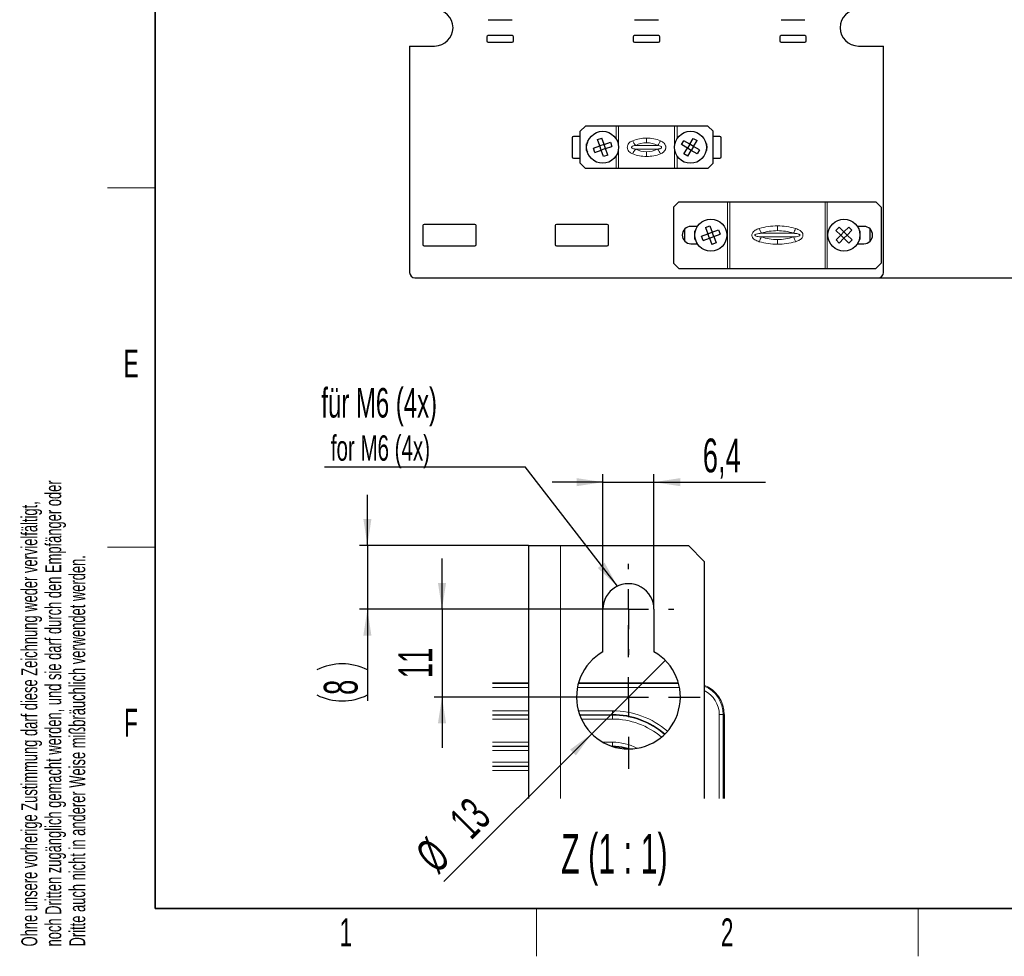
# Paper-space layout 'Blatt3' of a CAD drawing. Header units: millimetres. Extents: x 5 to 418, y 2 to 292.
# Tile 1 of 53: x 9 to 132, y 6 to 123. Entities that reach past the tile are written whole.
import ezdxf

# ---------------------------------------------------------------- set-up
doc = ezdxf.new("R2010")
doc.units = ezdxf.units.MM
doc.layers.add('SLD-0', color=7, linetype='Continuous')
doc.styles.add('SLDTEXTSTYLE0', font='TXT', dxfattribs={"width": 0.605})
doc.styles.add('SLDTEXTSTYLE2', font='TXT', dxfattribs={"width": 0.57})
doc.dimstyles.new('SLDDIMSTYLE0', dxfattribs={"dimtxt": 4.10931, "dimasz": 3.302, "dimexe": 0, "dimexo": 0.0625, "dimgap": 1.027327, "dimtad": 1, "dimlfac": 3, "dimrnd": 1e-09, "dimzin": 12, "dimdsep": 46, "dimtxsty": 'SLDTEXTSTYLE0', "dimsah": 1, "dimcen": 0.09, "dimadec": 0, "dimazin": 3, "dimtfac": 1, "dimtofl": 0, "dimtmove": 0, "dimatfit": 3, "dimfxl": 1, "dimfrac": 2, "dimtolj": 1, "dimtzin": 12, "dimarcsym": 0})
doc.dimstyles.new('SLDDIMSTYLE2', dxfattribs={"dimtxt": 4.10931, "dimasz": 3.302, "dimexe": 0, "dimexo": 0.0625, "dimgap": 1.027327, "dimtad": 1, "dimrnd": 1e-09, "dimzin": 12, "dimdsep": 46, "dimtxsty": 'SLDTEXTSTYLE0', "dimsah": 1, "dimcen": 0.09, "dimadec": 0, "dimazin": 3, "dimtfac": 1, "dimtmove": 0, "dimatfit": 0, "dimfxl": 1, "dimfrac": 2, "dimtolj": 1, "dimtzin": 12, "dimarcsym": 0})
doc.dimstyles.new('SLDDIMSTYLE3', dxfattribs={"dimtxt": 4.10931, "dimasz": 3.302, "dimexe": 0, "dimexo": 0.0625, "dimgap": 1.027327, "dimtad": 1, "dimrnd": 1e-09, "dimzin": 12, "dimdsep": 46, "dimtxsty": 'SLDTEXTSTYLE0', "dimblk1": 'NONE', "dimsah": 1, "dimcen": 0, "dimadec": 0, "dimazin": 3, "dimtfac": 1, "dimtmove": 0, "dimatfit": 3, "dimldrblk": 'NONE', "dimfxl": 1, "dimfrac": 2, "dimtolj": 1, "dimtzin": 12, "dimarcsym": 0})
doc.dimstyles.new('SLDDIMSTYLE4', dxfattribs={"dimtxt": 0.18, "dimasz": 3.302, "dimexe": 0, "dimexo": 0.0625, "dimgap": 0, "dimtad": 0, "dimtih": 1, "dimtoh": 1, "dimdec": 0, "dimrnd": 1e-09, "dimzin": 0, "dimdsep": 46, "dimtxsty": 'Standard', "dimsah": 1, "dimcen": 0.09, "dimadec": 0, "dimazin": 0, "dimtfac": 3.302, "dimtdec": 0, "dimtofl": 0, "dimtmove": 0, "dimatfit": 3, "dimfxl": 1, "dimfrac": 2, "dimtolj": 1, "dimtzin": 0, "dimarcsym": 0})

# ---------------------------------------------------------------- blocks, each defined once
blk = doc.blocks.new('SW_NOTE_0_39')
at = {"layer": 'SLD-0', "color": 0, "char_height": 2, "attachment_point": 1, "rotation": 90, "style": 'SLDTEXTSTYLE0'}
for s, insert in [('noch Dritten zugänglich gemacht werden, und sie darf durch den Empfänger oder', (0.42, 0)), ('Ohne unsere vorherige Zustimmung darf diese Zeichnung weder vervielfältigt,', (-2.58, 0)), ('Dritte auch nicht in anderer Weise mißbräuchlich verwendet werden.', (3.42, 0))]:
    blk.add_mtext(s, dxfattribs=dict(at, insert=insert))
blk = doc.blocks.new('_D_13')
at = {"layer": 'SLD-0', "color": 7}
for p, q in [((123.35, 250.88), (145.86, 250.88)), ((144.86, 90.98), (144.86, 250.88)), ((116.51, 90.98), (145.86, 90.98))]:
    blk.add_line(p, q, dxfattribs=at)
for centre, start, end in [((141.71, 171.68), 63.4349, 116.5651), ((141.71, 170.19), 243.4349, 296.5651)]:
    blk.add_arc(centre, 7.06, start, end, dxfattribs=at)
for points in [[(144.86, 250.88), (144.36, 247.58), (145.37, 247.58)], [(144.86, 90.98), (145.37, 94.29), (144.36, 94.29)]]:
    blk.add_solid(points, dxfattribs=at)
at = {"layer": 'SLD-0', "color": 7, "insert": (139.41, 163.88), "char_height": 4.233, "attachment_point": 1, "rotation": 90, "style": 'SLDTEXTSTYLE0'}
blk.add_mtext('479,7', dxfattribs=at)
blk = doc.blocks.new('_D_22')
at = {"layer": 'SLD-0', "color": 7}
for p, q in [((82.04, 65.39), (75.69, 65.39)), ((82.04, 49.47), (82.04, 66.39)), ((82.04, 65.39), (88.44, 65.39)), ((88.44, 49.47), (88.44, 66.39)), ((88.44, 65.39), (102.39, 65.39))]:
    blk.add_line(p, q, dxfattribs=at)
for points in [[(82.04, 65.39), (78.74, 65.9), (78.74, 64.88)], [(88.44, 65.39), (91.74, 64.88), (91.74, 65.9)]]:
    blk.add_solid(points, dxfattribs=at)
at = {"layer": 'SLD-0', "color": 7, "insert": (94.55, 70.85), "char_height": 4.233, "attachment_point": 1, "style": 'SLDTEXTSTYLE0'}
blk.add_mtext('6,4', dxfattribs=at)
blk = doc.blocks.new('_D_23')
at = {"layer": 'SLD-0', "color": 7}
for p, q in [((61.9, 49.47), (61.9, 55.82)), ((85.24, 49.47), (60.9, 49.47)), ((61.9, 49.47), (61.9, 38.47)), ((85.24, 38.47), (60.9, 38.47)), ((61.9, 38.47), (61.9, 32.12))]:
    blk.add_line(p, q, dxfattribs=at)
for points in [[(61.9, 49.47), (62.41, 52.78), (61.39, 52.78)], [(61.9, 38.47), (61.39, 35.17), (62.41, 35.17)]]:
    blk.add_solid(points, dxfattribs=at)
at = {"layer": 'SLD-0', "color": 7, "insert": (56.44, 40.84), "char_height": 4.233, "attachment_point": 1, "rotation": 90, "style": 'SLDTEXTSTYLE0'}
blk.add_mtext('11', dxfattribs=at)
blk = doc.blocks.new('_D_24')
at = {"layer": 'SLD-0', "color": 7}
for p, q in [((52.56, 57.47), (52.56, 63.82)), ((72.74, 57.47), (51.56, 57.47)), ((52.56, 57.47), (52.56, 49.47)), ((85.24, 49.47), (51.56, 49.47)), ((52.56, 49.47), (52.56, 38))]:
    blk.add_line(p, q, dxfattribs=at)
for centre, start, end in [((49.4, 35.57), 63.4349, 116.5651), ((49.4, 45.05), 243.4349, 296.5651)]:
    blk.add_arc(centre, 7.06, start, end, dxfattribs=at)
for points in [[(52.56, 57.47), (53.06, 60.78), (52.05, 60.78)], [(52.56, 49.47), (52.05, 46.17), (53.06, 46.17)]]:
    blk.add_solid(points, dxfattribs=at)
at = {"layer": 'SLD-0', "color": 7, "insert": (47.1, 38.74), "char_height": 4.23, "attachment_point": 1, "rotation": 90, "style": 'SLDTEXTSTYLE0'}
blk.add_mtext('8', dxfattribs=at)
blk = doc.blocks.new('_D_25')
at = {"layer": 'SLD-0', "color": 7}
for q in [(89.84, 43.07), (62.14, 15.37)]:
    blk.add_line((80.65, 33.88), q, dxfattribs=at)
blk.add_solid([(80.65, 33.88), (77.95, 31.9), (78.67, 31.18)], dxfattribs=at)
at = {"layer": 'SLD-0', "color": 7, "char_height": 4.233, "attachment_point": 1, "rotation": 45, "style": 'SLDTEXTSTYLE0'}
for s, insert in [('13', (62.54, 23.45)), ('%%c', (58.3, 19.21))]:
    blk.add_mtext(s, dxfattribs=dict(at, insert=insert))
blk = doc.blocks.new('_None')
blk = doc.blocks.new('SW_NOTE_0_55')
at = {"layer": 'SLD-0', "color": 0}
blk.add_line((-25.1, 0), (0, 0), dxfattribs=at)
at = {"layer": 'SLD-0', "color": 0, "attachment_point": 1, "style": 'SLDTEXTSTYLE0'}
for s, insert, char_height in [('für M6 (4x)', (-25.5, 9.89), 3.7042), ('for M6 (4x)', (-24.31, 3.96), 3.175)]:
    blk.add_mtext(s, dxfattribs=dict(at, insert=insert, char_height=char_height))
blk = doc.blocks.new('SW_CENTERMARKSYMBOL_14')
at = {"layer": 'SLD-0', "color": 0}
for p, q in [((0, 5), (0, 5.7)), ((0, 0), (0, 2.5)), ((-5, 0), (-5.7, 0)), ((0, 0), (-2.5, 0)), ((0, 0), (0, -2.5)), ((0, 0), (2.5, 0)), ((5, 0), (5.7, 0)), ((0, -5), (0, -5.7))]:
    blk.add_line(p, q, dxfattribs=at)
blk = doc.blocks.new('SW_CENTERMARKSYMBOL_15')
at = {"layer": 'SLD-0', "color": 0}
for p, q in [((0, 5), (0, 9)), ((0, 0), (0, 2.5)), ((-5, 0), (-9, 0)), ((0, 0), (-2.5, 0)), ((0, 0), (0, -2.5)), ((0, 0), (2.5, 0)), ((5, 0), (9, 0)), ((0, -5), (0, -9))]:
    blk.add_line(p, q, dxfattribs=at)

psp = doc.layouts.new('Blatt3')

# ---------------------------------------------------------------- linework, layer by layer
at = {"color": 7, "linetype": 'Continuous', "lineweight": 25}
for p, q in [((67.6785, 123.3177), (70.6785, 123.3177)), ((86.0119, 123.3177), (89.0119, 123.3177)), ((104.3452, 123.3177), (107.3452, 123.3177)), ((67.5119, 121.151), (67.5119, 120.651)), ((70.6785, 121.3177), (67.6785, 121.3177)), ((70.8452, 120.651), (70.8452, 121.151)), ((85.8452, 121.151), (85.8452, 120.651)), ((89.0119, 121.3177), (86.0119, 121.3177)), ((89.1785, 120.651), (89.1785, 121.151)), ((104.1785, 121.151), (104.1785, 120.651)), ((107.3452, 121.3177), (104.3452, 121.3177)), ((107.5119, 120.651), (107.5119, 121.151)), ((57.8452, 120.0177), (60.9785, 120.0177)), ((57.8452, 120.0177), (57.8452, 91.651)), ((67.6785, 120.4844), (70.6785, 120.4844)), ((86.0119, 120.4844), (89.0119, 120.4844)), ((104.3452, 120.4844), (107.3452, 120.4844)), ((114.0452, 120.0177), (117.1785, 120.0177)), ((117.1785, 91.651), (117.1785, 120.0177)), ((79.8452, 110.001), (79.1785, 109.3344)), ((83.6931, 110.001), (79.8452, 110.001)), ((83.9986, 110.001), (83.6931, 110.001)), ((91.0252, 110.001), (83.9986, 110.001)), ((91.3307, 110.001), (91.0252, 110.001)), ((95.1785, 110.001), (91.3307, 110.001)), ((95.8452, 109.3344), (95.1785, 110.001)), ((78.1785, 108.5177), (78.1785, 106.151)), ((79.1785, 108.6844), (78.3452, 108.6844)), ((79.1785, 105.3344), (79.1785, 109.3344)), ((81.3629, 108.3057), (81.8963, 108.4968)), ((82.183, 107.6967), (81.8963, 108.4968)), ((95.8452, 105.3344), (95.8452, 109.3344)), ((96.6785, 108.6844), (95.8452, 108.6844)), ((96.8452, 106.151), (96.8452, 108.5177)), ((80.0119, 106.9177), (80.0119, 107.751)), ((80.8494, 107.2188), (81.6496, 107.5055)), ((81.6496, 107.5055), (81.3629, 108.3057)), ((82.183, 107.6967), (81.6496, 107.5055)), ((81.8407, 106.9721), (81.6496, 107.5055)), ((82.183, 107.6967), (82.9832, 107.9834)), ((82.3742, 107.1632), (82.183, 107.6967)), ((82.3742, 107.1632), (83.1744, 107.4499)), ((82.9832, 107.9834), (83.1744, 107.4499)), ((91.8912, 107.6642), (92.1782, 108.1528)), ((92.6241, 107.2336), (91.8912, 107.6642)), ((92.9111, 107.7222), (92.1782, 108.1528)), ((92.9111, 107.7222), (92.6241, 107.2336)), ((92.9111, 107.7222), (93.3417, 108.4551)), ((93.3997, 107.4351), (92.9111, 107.7222)), ((93.3997, 107.4351), (93.1126, 106.9465)), ((93.3417, 108.4551), (93.8303, 108.168)), ((93.3997, 107.4351), (93.8303, 108.168)), ((94.1326, 107.0045), (93.3997, 107.4351)), ((95.0119, 107.751), (95.0119, 106.9177)), ((81.0405, 106.6853), (80.8494, 107.2188)), ((81.0405, 106.6853), (81.8407, 106.9721)), ((82.3742, 107.1632), (81.8407, 106.9721)), ((82.1274, 106.1719), (81.8407, 106.9721)), ((82.6609, 106.363), (82.1274, 106.1719)), ((82.6609, 106.363), (82.3742, 107.1632)), ((92.1935, 106.5007), (92.6241, 107.2336)), ((92.6821, 106.2137), (92.1935, 106.5007)), ((93.1126, 106.9465), (92.6241, 107.2336)), ((92.6821, 106.2137), (93.1126, 106.9465)), ((93.8455, 106.516), (93.1126, 106.9465)), ((94.1326, 107.0045), (93.8455, 106.516)), ((78.3452, 105.9844), (79.1785, 105.9844)), ((79.1785, 105.3344), (79.8452, 104.6677)), ((95.1785, 104.6677), (95.8452, 105.3344)), ((95.8452, 105.9844), (96.6785, 105.9844)), ((83.6931, 104.6677), (79.8452, 104.6677)), ((83.9986, 104.6677), (83.6931, 104.6677)), ((91.0252, 104.6677), (83.9986, 104.6677)), ((91.3307, 104.6677), (91.0252, 104.6677)), ((95.1785, 104.6677), (91.3307, 104.6677)), ((91.5619, 100.501), (90.8952, 99.8344)), ((91.5619, 100.501), (97.6591, 100.501)), ((97.6591, 100.501), (97.9363, 100.501)), ((97.9363, 100.501), (109.8541, 100.501)), ((109.8541, 100.501), (110.1313, 100.501)), ((110.1313, 100.501), (116.2285, 100.501)), ((116.8952, 99.8344), (116.2285, 100.501)), ((90.8952, 99.8344), (90.8952, 92.8344)), ((116.8952, 99.8344), (116.8952, 92.8344)), ((59.5119, 97.5177), (59.5119, 95.151)), ((66.0119, 97.6844), (59.6785, 97.6844)), ((66.1785, 95.151), (66.1785, 97.5177)), ((76.0785, 97.5177), (76.0785, 95.151)), ((82.5785, 97.6844), (76.2452, 97.6844)), ((82.7452, 95.151), (82.7452, 97.5177)), ((93.8807, 97.4177), (93.0619, 97.4177)), ((94.8951, 97.2936), (95.425, 97.4945)), ((95.425, 97.4945), (95.7263, 96.6998)), ((114.7285, 97.4177), (113.9097, 97.4177)), ((92.2785, 97.0827), (92.2785, 95.586)), ((93.5619, 95.8453), (93.5619, 96.8234)), ((93.6646, 96.967), (93.6508, 96.9604)), ((94.4017, 96.1975), (95.1965, 96.4988)), ((94.6026, 95.6676), (94.4017, 96.1975)), ((94.8951, 97.2936), (95.1965, 96.4988)), ((95.1965, 96.4988), (95.7263, 96.6998)), ((95.3974, 95.969), (95.1965, 96.4988)), ((95.3974, 95.969), (95.9273, 96.1699)), ((95.7263, 96.6998), (96.5211, 97.0011)), ((95.9273, 96.1699), (95.7263, 96.6998)), ((95.9273, 96.1699), (96.722, 96.4713)), ((95.9273, 96.1699), (96.2286, 95.3751)), ((96.5211, 97.0011), (96.722, 96.4713)), ((111.2217, 96.9268), (111.6189, 97.3309)), ((111.2217, 96.9268), (111.8279, 96.3309)), ((111.232, 95.7248), (111.8279, 96.3309)), ((111.6189, 97.3309), (112.2251, 96.735)), ((111.8279, 96.3309), (112.2251, 96.735)), ((112.232, 95.9337), (111.8279, 96.3309)), ((112.2251, 96.735), (112.821, 97.3412)), ((112.6292, 96.3378), (112.2251, 96.735)), ((112.232, 95.9337), (112.6292, 96.3378)), ((112.6292, 96.3378), (113.2251, 96.944)), ((112.6292, 96.3378), (113.2354, 95.7419)), ((112.821, 97.3412), (113.2251, 96.944)), ((114.1259, 96.967), (114.1397, 96.9604)), ((114.2285, 96.8234), (114.2285, 95.8453)), ((115.5119, 95.586), (115.5119, 97.0827)), ((59.6785, 94.9844), (66.0119, 94.9844)), ((76.2452, 94.9844), (82.5785, 94.9844)), ((93.0619, 95.251), (93.8807, 95.251)), ((93.6646, 95.7018), (93.6508, 95.7083)), ((94.6026, 95.6676), (95.3974, 95.969)), ((95.3974, 95.969), (95.6988, 95.1742)), ((96.2286, 95.3751), (95.6988, 95.1742)), ((111.6361, 95.3275), (111.232, 95.7248)), ((111.6361, 95.3275), (112.232, 95.9337)), ((112.232, 95.9337), (112.8381, 95.3378)), ((113.2354, 95.7419), (112.8381, 95.3378)), ((113.9097, 95.251), (114.7285, 95.251)), ((114.1259, 95.7018), (114.1397, 95.7083)), ((90.8952, 92.8344), (91.5619, 92.1677)), ((116.2285, 92.1677), (116.8952, 92.8344)), ((91.5619, 92.1677), (97.6591, 92.1677)), ((97.6591, 92.1677), (97.9363, 92.1677)), ((97.9363, 92.1677), (109.8541, 92.1677)), ((109.8541, 92.1677), (110.1313, 92.1677)), ((110.1313, 92.1677), (116.2285, 92.1677)), ((58.5119, 90.9844), (116.5119, 90.9844)), ((72.7426, 57.4731), (72.7426, 25.7872)), ((72.7426, 57.4731), (76.7426, 57.4731)), ((76.7426, 57.4731), (92.7426, 57.4731)), ((94.7426, 55.4731), (92.7426, 57.4731)), ((94.7426, 55.4731), (94.7426, 25.7872)), ((82.0426, 44.1308), (82.0426, 49.4731)), ((88.4426, 49.4731), (88.4426, 44.1308)), ((68.219, 40.273), (72.7426, 40.273)), ((78.9967, 40.273), (91.4884, 40.273)), ((97.2424, 36.2731), (97.2424, 25.7872))]:
    psp.add_line(p, q, dxfattribs=at)
at = {"color": 7, "linetype": 'Continuous', "lineweight": 18}
for p, q in [((83.6931, 108.4177), (83.6931, 110.001)), ((83.9986, 107.5647), (83.9986, 110.001)), ((91.0252, 107.5647), (91.0252, 110.001)), ((91.3307, 108.4177), (91.3307, 110.001)), ((86.1539, 107.5701), (88.8699, 107.5701)), ((87.5119, 107.895), (87.5119, 108.4843)), ((83.6931, 104.6677), (83.6931, 106.251)), ((83.9986, 104.6677), (83.9986, 107.104)), ((86.1539, 107.0987), (88.8699, 107.0987)), ((87.5119, 106.7737), (87.5119, 106.1845)), ((91.0252, 104.6677), (91.0252, 107.104)), ((91.3307, 104.6677), (91.3307, 106.251)), ((97.6591, 100.501), (97.6591, 92.1677)), ((97.9363, 100.501), (97.9363, 92.1677)), ((109.8541, 100.501), (109.8541, 92.1677)), ((110.1313, 100.501), (110.1313, 92.1677)), ((103.8952, 96.895), (103.8952, 97.4843)), ((105.8978, 96.5701), (101.8926, 96.5701)), ((105.8978, 96.0987), (101.8926, 96.0987)), ((103.8952, 95.7737), (103.8952, 95.1845)), ((76.7426, 57.4731), (76.7426, 25.7872)), ((72.7426, 40.273), (68.219, 40.273)), ((68.219, 40.1508), (72.7426, 40.1508)), ((72.7426, 39.6509), (68.219, 39.6509)), ((91.635, 39.6509), (78.8502, 39.6509)), ((78.9628, 40.1508), (91.5223, 40.1508)), ((91.4884, 40.273), (78.9967, 40.273)), ((68.219, 36.7645), (72.7426, 36.7645)), ((72.7426, 36.2645), (68.219, 36.2645)), ((68.219, 36.2206), (72.7426, 36.2206)), ((78.9712, 36.7645), (83.2426, 36.7645)), ((83.2426, 36.2645), (79.1293, 36.2645)), ((79.1453, 36.2206), (83.2426, 36.2206)), ((83.2426, 36.2645), (83.2426, 36.7645)), ((83.2426, 36.2206), (83.2426, 36.2645)), ((83.2426, 36.2206), (83.2426, 35.7207)), ((96.6203, 25.7872), (96.6203, 36.2731)), ((96.6203, 36.2731), (97.1202, 36.2731)), ((97.1202, 36.2731), (97.1202, 25.7872)), ((97.2424, 36.2731), (97.1202, 36.2731)), ((97.2424, 25.7872), (97.2424, 36.2731)), ((97.2425, 36.2731), (97.2424, 36.2731)), ((72.7426, 35.7207), (68.219, 35.7207)), ((83.2426, 35.7207), (79.3541, 35.7207)), ((68.219, 32.8256), (72.7426, 32.8256)), ((72.7426, 32.3256), (68.219, 32.3256)), ((68.219, 32.2817), (72.7426, 32.2817)), ((82.0246, 32.8256), (83.2426, 32.8256)), ((83.2426, 32.3256), (83.1311, 32.3256)), ((83.2426, 32.8256), (83.2426, 32.3256)), ((83.2426, 32.3256), (83.2426, 32.2885)), ((72.7426, 31.7818), (68.219, 31.7818)), ((68.219, 30.3343), (72.7426, 30.3343)), ((72.7426, 29.8344), (68.219, 29.8344)), ((68.219, 29.7817), (72.7426, 29.7817)), ((72.7426, 29.2818), (68.219, 29.2818))]:
    psp.add_line(p, q, dxfattribs=at)
at = {"color": 7, "linetype": 'Continuous', "lineweight": 25, "flags": 128}
for points in [[(93.766, 97.4177), (93.7935, 97.3752), (93.8179, 97.3135)], [(114.0244, 97.4177), (113.997, 97.3752), (113.9725, 97.3135)], [(93.766, 95.251), (93.7935, 95.2936), (93.8179, 95.3553)], [(114.0244, 95.251), (113.997, 95.2936), (113.9725, 95.3553)], [(85.2777, 31.9732), (84.4234, 32.2093), (83.2426, 32.3256)]]:
    psp.add_lwpolyline(points, dxfattribs=at)
at = {"color": 7, "linetype": 'Continuous', "lineweight": 18, "flags": 128}
psp.add_lwpolyline([(83.2426, 32.2817), (84.4148, 32.1662), (85.141, 31.9739)], dxfattribs=at)
at = {"color": 7, "linetype": 'Continuous', "lineweight": 25}
for centre in [(82.0119, 107.3344), (93.0119, 107.3344), (95.5619, 96.3344), (112.2285, 96.3344)]:
    psp.add_circle(centre, 2, dxfattribs=at)
for centre, radius, start, end in [((60.9785, 122.3177), 2.3, 270, 90), ((114.0452, 122.3177), 2.3, 90, 270), ((67.6785, 121.151), 0.1667, 90, 180), ((70.6785, 121.151), 0.1667, 0, 90), ((86.0119, 121.151), 0.1667, 90, 180), ((89.0119, 121.151), 0.1667, 0, 90), ((104.3452, 121.151), 0.1667, 90, 180), ((107.3452, 121.151), 0.1667, 0, 90), ((67.6785, 120.651), 0.1667, 180, 270), ((70.6785, 120.651), 0.1667, 270, 0), ((86.0119, 120.651), 0.1667, 180, 270), ((89.0119, 120.651), 0.1667, 270, 0), ((104.3452, 120.651), 0.1667, 180, 270), ((107.3452, 120.651), 0.1667, 270, 0), ((78.3452, 108.5177), 0.1667, 90, 180), ((96.6785, 108.5177), 0.1667, 0, 90), ((81.0119, 107.3344), 1.0833, 147.452819, 212.547181), ((94.0119, 107.3344), 1.0833, 327.452819, 32.547181), ((78.3452, 106.151), 0.1667, 180, 270), ((96.6785, 106.151), 0.1667, 270, 0), ((59.6785, 97.5177), 0.1667, 90, 180), ((66.0119, 97.5177), 0.1667, 0, 90), ((76.2452, 97.5177), 0.1667, 90, 180), ((82.5785, 97.5177), 0.1667, 0, 90), ((93.0619, 96.3344), 1.0833, 90, 270), ((114.7285, 96.3344), 1.0833, 270, 90), ((93.7119, 96.8234), 0.15, 114.042076, 180), ((114.0785, 96.8234), 0.15, 0, 65.957924), ((59.6785, 95.151), 0.1667, 180, 270), ((66.0119, 95.151), 0.1667, 270, 0), ((76.2452, 95.151), 0.1667, 180, 270), ((82.5785, 95.151), 0.1667, 270, 0), ((93.7119, 95.8453), 0.15, 180, 245.957924), ((114.0785, 95.8453), 0.15, 294.042076, 0), ((58.5119, 91.651), 0.6667, 180, 270), ((116.5119, 91.651), 0.6667, 270, 0), ((85.2426, 49.4731), 3.2, 359.999926, 180.000074), ((85.2426, 38.4731), 6.5, 119.492357, 60.507643), ((83.2425, 26.2731), 9.9915, 49.091827, 89.999867)]:
    psp.add_arc(centre, radius, start, end, dxfattribs=at)
at = {"color": 7, "linetype": 'Continuous', "lineweight": 18}
for centre, radius, start, end in [((87.4464, 108.8129), 1.7931, 201.375528, 223.876361), ((87.5119, 104.895), 3, 90, 116.914792), ((87.5119, 104.895), 3, 63.085208, 90), ((87.5773, 108.8129), 1.7931, 316.123639, 338.624472), ((87.4464, 105.8559), 1.7931, 136.123639, 158.624472), ((87.5119, 109.7737), 3, 243.085208, 270), ((87.5119, 109.7737), 3, 270, 296.914792), ((87.5773, 105.8559), 1.7931, 21.375528, 43.876361), ((103.8303, 97.7901), 2.2899, 195.990773, 212.19585), ((103.8952, 90.5617), 6.3333, 90, 108.433579), ((103.8952, 90.5617), 6.3333, 71.566421, 90), ((103.9601, 97.7901), 2.2899, 327.80415, 344.009227), ((103.8303, 94.8786), 2.2899, 147.80415, 164.009227), ((103.8952, 102.107), 6.3333, 251.566421, 270), ((103.8952, 102.107), 6.3333, 270, 288.433579), ((103.9601, 94.8786), 2.2899, 15.990773, 32.19585), ((93.2425, 36.2731), 3.9999, 0.000256, 67.974419), ((93.2425, 36.2731), 3.8777, 0.000053, 67.242223), ((93.2426, 36.2731), 3.3777, 359.999704, 63.63525), ((83.2426, 26.2732), 10.4913, 48.970177, 90.000191), ((83.2426, 26.2732), 9.9474, 49.113384, 90.000138), ((83.2425, 26.273), 9.4476, 49.507049, 89.999784), ((83.2425, 26.2729), 6.5527, 62.060571, 89.999287)]:
    psp.add_arc(centre, radius, start, end, dxfattribs=at)
for centre, major_axis, ratio, start_param, end_param in [((87.5119, 105.4843), (3.8333, 0), 0.7826087, 1.57079633, 2.04054806), ((87.5119, 105.4843), (3.8333, 0), 0.7826087, 1.10104459, 1.57079633), ((87.5119, 109.1845), (3.8333, 0), 0.7826087, 4.24263724, 4.71238898), ((87.5119, 109.1845), (3.8333, 0), 0.7826087, 4.71238898, 5.18214072), ((103.8952, 91.1509), (7.1667, 0), 0.88372093, 1.57079633, 1.89252298), ((103.8952, 91.1509), (7.1667, 0), 0.88372093, 1.24906967, 1.57079633), ((103.8952, 101.5178), (7.1667, 0), 0.88372093, 4.39066233, 4.71238898), ((103.8952, 101.5178), (7.1667, 0), 0.88372093, 4.71238898, 5.03411563)]:
    psp.add_ellipse(centre, major_axis=major_axis, ratio=ratio, start_param=start_param, end_param=end_param, dxfattribs=at)
for points, knots in [([(85.7767, 106.5094), (85.6509, 106.5686), (85.432, 106.6717), (85.2205, 106.9047), (85.1342, 107.1007), (85.0995, 107.2722), (85.1008, 107.3962), (85.133, 107.565), (85.2105, 107.7472), (85.4229, 107.9907), (85.6399, 108.0941), (85.7767, 108.1593)], [0, 0, 0, 0, 0.18936673, 0.32956515, 0.41973963, 0.46025351, 0.54620736, 0.56780279, 0.6733359, 0.79409535, 1, 1, 1, 1]), ([(86.1539, 107.5701), (86.0564, 107.5539), (85.9102, 107.5296), (85.7536, 107.4719), (85.6809, 107.4265), (85.6468, 107.3941), (85.6287, 107.36), (85.6245, 107.331), (85.6318, 107.3004), (85.655, 107.2644), (85.7321, 107.2029), (85.9035, 107.1409), (86.0603, 107.1145), (86.1539, 107.0987)], [0, 0, 0, 0, 0.24342876, 0.3653335, 0.41027766, 0.45551868, 0.47954137, 0.50377084, 0.52510624, 0.55474034, 0.60726807, 0.76576502, 1, 1, 1, 1]), ([(88.8699, 107.0987), (88.9673, 107.1149), (89.1136, 107.1392), (89.2701, 107.1968), (89.3428, 107.2422), (89.3769, 107.2746), (89.395, 107.3088), (89.3992, 107.3378), (89.3919, 107.3683), (89.3687, 107.4043), (89.2917, 107.4658), (89.1202, 107.5278), (88.9634, 107.5543), (88.8699, 107.5701)], [0, 0, 0, 0, 0.24342876, 0.3653335, 0.41027766, 0.45551868, 0.47954137, 0.50377084, 0.52510624, 0.55474034, 0.60726807, 0.76576502, 1, 1, 1, 1]), ([(89.2471, 108.1593), (89.3729, 108.1001), (89.5918, 107.997), (89.8032, 107.764), (89.8895, 107.568), (89.9243, 107.3965), (89.923, 107.2725), (89.8908, 107.1038), (89.8132, 106.9215), (89.6008, 106.678), (89.3838, 106.5746), (89.2471, 106.5094)], [0, 0, 0, 0, 0.189366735, 0.329565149, 0.419739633, 0.460253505, 0.546207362, 0.567802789, 0.673335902, 0.794095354, 1, 1, 1, 1]), ([(101.6291, 95.5094), (101.4325, 95.5777), (101.1541, 95.6743), (100.8622, 95.9137), (100.7288, 96.1096), (100.6836, 96.3184), (100.7121, 96.5033), (100.8153, 96.7011), (101.0565, 96.931), (101.3536, 97.0729), (101.5734, 97.1418), (101.6291, 97.1593)], [0, 0, 0, 0, 0.23535917, 0.33335119, 0.42865349, 0.49432162, 0.55992076, 0.62626831, 0.7379168, 0.93358058, 1, 1, 1, 1]), ([(101.8926, 96.5701), (101.6698, 96.5489), (101.4064, 96.5238), (101.1427, 96.4226), (101.0862, 96.3818), (101.0693, 96.3529), (101.0658, 96.3349), (101.0689, 96.3165), (101.0819, 96.2939), (101.1277, 96.2535), (101.3479, 96.1623), (101.6174, 96.1271), (101.8459, 96.1035), (101.8926, 96.0987)], [0, 0, 0, 0, 0.37549285, 0.44404385, 0.47859181, 0.49035041, 0.49965643, 0.50898004, 0.52120617, 0.54280184, 0.61095673, 0.92058924, 1, 1, 1, 1]), ([(105.8978, 96.0987), (106.1206, 96.1199), (106.384, 96.145), (106.6477, 96.2462), (106.7042, 96.2869), (106.7212, 96.3158), (106.7246, 96.3339), (106.7215, 96.3523), (106.7085, 96.3748), (106.6627, 96.4152), (106.4425, 96.5065), (106.173, 96.5417), (105.9445, 96.5653), (105.8978, 96.5701)], [0, 0, 0, 0, 0.37549285, 0.44404385, 0.47859181, 0.49035041, 0.49965643, 0.50898004, 0.52120617, 0.54280184, 0.61095673, 0.92058924, 1, 1, 1, 1]), ([(106.1613, 97.1593), (106.3579, 97.0911), (106.6363, 96.9944), (106.9282, 96.755), (107.0616, 96.5592), (107.1069, 96.3503), (107.0783, 96.1654), (106.9751, 95.9676), (106.7339, 95.7377), (106.4368, 95.5958), (106.217, 95.5269), (106.1613, 95.5094)], [0, 0, 0, 0, 0.23535917, 0.33335119, 0.42865349, 0.49432162, 0.55992076, 0.62626831, 0.7379168, 0.93358058, 1, 1, 1, 1])]:
    psp.add_open_spline(points, degree=3, knots=knots, dxfattribs=at)
at = {"layer": 'SLD-0', "lineweight": 35}
for p, q in [((26, 282.5), (26, 12)), ((26, 12), (408, 12))]:
    psp.add_line(p, q, dxfattribs=at)
at = {"layer": 'SLD-0', "lineweight": 18}
for p, q in [((20, 102.25), (26, 102.25)), ((20, 57.25), (26, 57.25)), ((73.75, 6), (73.75, 12)), ((121.5, 6), (121.5, 12))]:
    psp.add_line(p, q, dxfattribs=at)

# ---------------------------------------------------------------- block references
at = {"layer": 'SLD-0'}
psp.add_blockref('SW_NOTE_0_39', (11.808, 7.2381), dxfattribs=at)
at = {"layer": 'SLD-0', "color": 7}
for name, p in [('SW_NOTE_0_55', (72.2911, 67.2973)), ('SW_CENTERMARKSYMBOL_14', (85.2426, 49.4731)), ('SW_CENTERMARKSYMBOL_15', (85.2426, 38.4731))]:
    psp.add_blockref(name, p, dxfattribs=at)

# ---------------------------------------------------------------- texts
at = {"layer": 'SLD-0', "attachment_point": 2}
for s, insert, char_height, style in [('E', (22.9816, 82.0011), 3.5, 'SLDTEXTSTYLE0'), ('F', (22.9536, 37.0011), 3.5, 'SLDTEXTSTYLE0'), ('Z (1 : 1)', (83.485, 21.3371), 5, 'SLDTEXTSTYLE2'), ('1', (49.8527, 10.743), 3.5, 'SLDTEXTSTYLE0'), ('2', (97.6027, 10.743), 3.5, 'SLDTEXTSTYLE0')]:
    psp.add_mtext(s, dxfattribs=dict(at, insert=insert, char_height=char_height, style=style))

# ---------------------------------------------------------------- dimensions: what is measured, and where the dimension line sits
at = {"layer": 'SLD-0', "color": 7}
for base, p1, p2, dimstyle, picture, middle in [((144.8634, 250.8844), (116.5119, 90.9844), (123.3452, 250.8844), 'SLDDIMSTYLE0', '_D_13', (144.8634, 170.9344)), ((52.5555, 49.4731), (72.7426, 57.4731), (85.2426, 49.4731), 'SLDDIMSTYLE2', '_D_24', (52.5555, 40.311))]:
    dim = psp.add_linear_dim(base=base, p1=p1, p2=p2, angle=90, text='(<>)', dimstyle=dimstyle, dxfattribs=at)
    dim.commit()
    dim.dimension.update_dxf_attribs({"geometry": picture, "text_midpoint": middle, "dimtype": 160})
dim = psp.add_linear_dim(base=(88.4426, 65.3903), p1=(82.0426, 49.4731), p2=(88.4426, 49.4731), dimstyle='SLDDIMSTYLE2', dxfattribs=at)
dim.commit()
dim.dimension.update_dxf_attribs({"geometry": '_D_22', "text_midpoint": (98.4743, 65.3903), "dimtype": 160})
dim = psp.add_linear_dim(base=(61.9002, 38.4731), p1=(85.2426, 49.4731), p2=(85.2426, 38.4731), angle=90, dimstyle='SLDDIMSTYLE2', dxfattribs=at)
dim.commit()
dim.dimension.update_dxf_attribs({"geometry": '_D_23', "text_midpoint": (61.9002, 43.9731), "dimtype": 160})
dim = psp.add_diameter_dim_2p(p1=(89.8388, 43.0693), p2=(80.6464, 33.8769), dimstyle='SLDDIMSTYLE3', dxfattribs=at)
dim.commit()
dim.dimension.update_dxf_attribs({"geometry": '_D_25', "text_midpoint": (66.3209, 19.5514), "dimtype": 163})

# ---------------------------------------------------------------- leaders
psp.add_leader([(83.856, 52.3571), (72.2911, 67.2973)], dimstyle='SLDDIMSTYLE4', dxfattribs=at)

doc.saveas('drawing.dxf')
